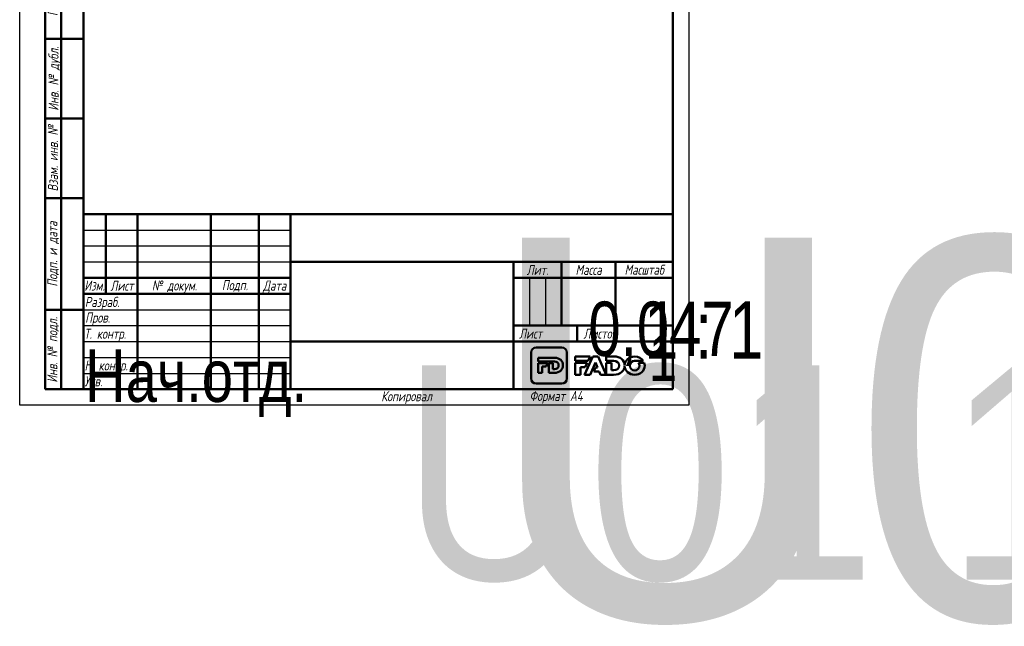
# Model space of a CAD drawing. Header units: millimetres. Extents: x -80 to 698, y -69 to 356.
# Tile 1 of 6: x 0 to 309, y -69 to 121. Entities that reach past the tile are written whole.
import ezdxf
from ezdxf.enums import TextEntityAlignment as Align

# ---------------------------------------------------------------- set-up
doc = ezdxf.new("R2018")
doc.units = ezdxf.units.MM
for name, color, linetype, lineweight in [('Заголовок (ГОСТ)', 7, 'Continuous', 50), ('Кромка (ГОСТ)', 7, 'Continuous', 50), ('Обозначение (ГОСТ)', 7, 'Continuous', 25), ('Эскизная геометрия (ГОСТ)', 7, 'Continuous', 50)]:
    doc.layers.add(name, color=color, linetype=linetype, lineweight=lineweight)
doc.styles.get("Standard").update_dxf_attribs({"font": 'GOST Common Italic.ttf'})
doc.styles.add('Альтернативный текст (ГОСТ)', font='txt', dxfattribs={"width": 0.8})

# ---------------------------------------------------------------- blocks, each defined once
blk = doc.blocks.new('ГОСТ - Доп. графы 1')
at = {"layer": 'Эскизная геометрия (ГОСТ)'}
for p, q in [((-12, 0), (-12, 145)), ((-12, 145), (0, 145)), ((-7, 145), (-7, 0)), ((-12, 110), (-7, 110)), ((-7, 110), (0, 110)), ((-12, 85), (-7, 85)), ((-7, 85), (0, 85)), ((-12, 60), (-7, 60)), ((-7, 60), (0, 60)), ((-12, 25), (-7, 25)), ((-7, 25), (0, 25)), ((0, 0), (-12, 0))]:
    blk.add_line(p, q, dxfattribs=at)
at = {"layer": 'Обозначение (ГОСТ)', "char_height": 3.17, "attachment_point": 5, "rotation": 90, "style": 'Альтернативный текст (ГОСТ)'}
for s, insert, width in [('\\fGOST Common|b0|i1;\\H3.1700;Подп. и дата', (-9.37, 127.41), 34.7679), ('\\fGOST Common|b0|i1;\\H3.1700;Инв. № дубл.', (-8.95, 97.55), 24.8438), ('\\fGOST Common|b0|i1;\\H3.1700;Взам. инв. №', (-9.58, 72.53), 24.8669), ('\\fGOST Common|b0|i1;\\H3.1700;Подп. и дата', (-9.5, 42.47), 35.1486), ('\\fGOST Common|b0|i1;\\H3.1700;Инв. № подл.', (-9.5, 12.41), 24.9618)]:
    blk.add_mtext(s, dxfattribs=dict(at, insert=insert, width=width))
at = {"layer": 'Обозначение (ГОСТ)', "lineweight": 30, "width": 0.8, "flags": 17}
for tag, p in [('Подп._и_дата_2', (-3.53, 127.51)), ('Инв._номер_дубликата', (-3.41, 97.47)), ('Взамен_инв._номера', (-3.46, 72.53)), ('Подп._и_дата_1', (-3.42, 42.35)), ('ИНВЕНТАРНЫЙ_НОМЕР', (-3.33, 12.68))]:
    blk.add_attdef(tag, text='', height=3.17, rotation=90, dxfattribs=at).set_placement(p, align=Align.MIDDLE_CENTER)
blk = doc.blocks.new('Основные надписи ГОСТ - Форма 1')
at = {"layer": 'Заголовок (ГОСТ)'}
for p, q in [((0, 55), (185, 55)), ((0, 0), (0, 55)), ((0, 0), (0, 55)), ((7, 55), (7, 30)), ((17, 55), (17, 0)), ((40, 55), (40, 0)), ((55, 55), (55, 0)), ((65, 55), (65, 0)), ((185, 0), (185, 55)), ((65, 40), (185, 40)), ((135, 40), (135, 0)), ((150, 40), (150, 20)), ((167, 40), (167, 20)), ((0, 35), (65, 35)), ((135, 35), (185, 35)), ((0, 30), (65, 30)), ((135, 20), (185, 20)), ((155, 20), (155, 15)), ((65, 15), (185, 15)), ((185, 0), (0, 0))]:
    blk.add_line(p, q, dxfattribs=at)
at = {"layer": 'Заголовок (ГОСТ)', "linetype": 'Continuous', "lineweight": 25}
for p, q in [((0, 50), (65, 50)), ((0, 45), (65, 45)), ((0, 40), (65, 40)), ((140, 35), (140, 20)), ((145, 35), (145, 20)), ((0, 25), (65, 25)), ((0, 20), (65, 20)), ((0, 15), (65, 15)), ((0, 10), (65, 10)), ((0, 5), (65, 5))]:
    blk.add_line(p, q, dxfattribs=at)
at = {"layer": 'Заголовок (ГОСТ)', "char_height": 3.17, "style": 'Альтернативный текст (ГОСТ)'}
for s, insert, width, attachment_point in [('\\fGOST Common|b0|i1;\\H3.1700;Лит.', (142.52, 37.49), 14.9766, 5), ('\\fGOST Common|b0|i1;\\H3.1700;Масса', (158.55, 37.51), 16.9878, 5), ('\\fGOST Common|b0|i1;\\H3.1700;Масштаб', (176.02, 37.53), 17.8316, 5), ('\\fGOST Common|b0|i1;\\H3.1700;Изм.', (3.5, 32.56), 6.9635, 5), ('\\fGOST Common|b0|i1;\\H3.1700;Лист', (12.1, 32.5), 10.0029, 5), ('\\fGOST Common|b0|i1;\\H3.1700;Подп.', (47.56, 32.45), 14.879, 5), ('\\A0;\\fGOST Common|b0|i1;\\H3.1700;№ докум.', (28.58, 32.16), 22.9069, 5), ('\\fGOST Common|b0|i1;\\H3.1700;Дата', (60.02, 32.24), 9.9614, 5), ('\\fGOST Common|b0|i1;\\H3.1700;Разраб.', (0.47, 27), 16.9971, 4), ('\\fGOST Common|b0|i1;\\H3.1700;Пров.', (0.56, 22.08), 17.0192, 4), ('\\A0;\\fGOST Common|b0|i1;\\H3.1700;Т. контр.', (0.23, 17.01), 16.9554, 4), ('\\fGOST Common|b0|i1;\\H3.1700;Лист', (140.37, 17.5), 10.5071, 5), ('\\fGOST Common|b0|i1;\\H3.1700;Листов', (162.21, 17.5), 14.3668, 5), ('\\A1;', (150.6, 17.54), 8.8313, 5), ('\\fGOST Common|b0|i1;\\H3.1700;Н. контр.', (0.36, 7.05), 16.9999, 4), ('\\fGOST Common|b0|i1;\\H3.1700;Утв.', (0.34, 2.52), 17.0083, 4), ('\\fGOST Common|b0|i1;\\H3.1700;Копировал', (93.48, -0.59), 19.7871, 1)]:
    blk.add_mtext(s, dxfattribs=dict(at, insert=insert, width=width, attachment_point=attachment_point))
at = {"layer": 'Заголовок (ГОСТ)', "lineweight": 30, "flags": 104}
for tag, height, width, p in [('Изм1', 2.89, 0.7, (3.51, 52.52)), ('Лист1', 2.89, 0.7, (12.03, 52.52)), ('Докум1', 2.89, 0.7, (28.54, 52.48)), ('Изм2', 2.89, 0.7, (3.5, 47.52)), ('Лист2', 2.89, 0.7, (12.01, 47.5)), ('Докум2', 2.89, 0.7, (28.53, 47.5)), ('Изм3', 2.89, 0.7, (3.5, 42.5)), ('Лист3', 2.89, 0.7, (12.01, 42.51)), ('Докум3', 2.89, 0.7, (28.51, 42.48)), ('Изм4', 2.89, 0.7, (3.51, 37.5)), ('Лист4', 2.89, 0.7, (12, 37.53)), ('Докум4', 2.89, 0.7, (28.51, 37.52)), ('НАИМЕНОВАНИЕ', 5, 0.8, (100.03, 29.98)), ('Литера', 3.5, 0.8, (137.52, 27.25)), ('Литера2', 3.5, 0.8, (142.51, 27.22)), ('Литера3', 3.5, 0.8, (147.52, 27.21)), ('Масса', 3.5, 0.8, (158.47, 27.53)), ('Масштаб', 3.5, 0.8, (176, 27.6)), ('Тип_документа', 3.17, 0.8, (100.08, 17.56)), ('Листов', 3.17, 0.8, (177.46, 17.58)), ('Материал_Класс', 3.5, 0.9, (100, 7.5))]:
    blk.add_attdef(tag, text='', height=height, dxfattribs=dict(at, width=width)).set_placement(p, align=Align.MIDDLE_CENTER)
for tag, height, width, p in [('Подп1', 2.89, 0.7, (40.01, 52.51)), ('Дата1', 2, 0.7, (55.01, 52.51)), ('Подп2', 2.89, 0.7, (40.01, 47.5)), ('Дата2', 2, 0.7, (55.01, 47.49)), ('Подп3', 2.89, 0.7, (40.01, 42.51)), ('Дата3', 2, 0.7, (55.02, 42.52)), ('Подп4', 2.89, 0.7, (40.01, 37.51)), ('Дата4', 2, 0.7, (55.02, 37.51)), ('АВТОР', 3.17, 0.8, (17.41, 27.49)), ('Разработал_Подп.', 2.89, 0.7, (40.05, 27.51)), ('ДАТА_СОЗДАНИЯ', 2, 0.7, (55.01, 27.51)), ('ПРОВЕРИЛ', 3.17, 0.8, (17.41, 22.53)), ('Проверил_Подп.', 2.89, 0.7, (40.05, 22.52)), ('ДАТА_ПРОВЕРКИ', 2, 0.7, (55.02, 22.51)), ('ТЕХНОЛОГ', 3.17, 0.8, (17.33, 17.54)), ('Технолог_Подп.', 2.89, 0.7, (40.05, 17.51)), ('Технолог_Дата', 2, 0.7, (55.01, 17.5)), ('Должность_руководителя', 3.17, 0.8, (0.52, 12.51)), ('НАЧ._ОТДЕЛА', 3.17, 0.8, (17.46, 12.45)), ('Руководитель_Подп.', 2.89, 0.7, (40.01, 12.5)), ('Руководитель_Дата', 2, 0.7, (55.01, 12.51)), ('НОРМОКОНТРОЛЬ', 3.17, 0.8, (17.37, 7.48)), ('Нормоконтроль_Подп.', 2.89, 0.7, (40.05, 7.52)), ('ДАТА_НОРМОКОНТРОЛЯ', 2, 0.7, (55.02, 7.51)), ('УТВЕРДИЛ', 3.17, 0.8, (17.4, 2.51)), ('Утвердил_Подп.', 2.89, 0.7, (40.05, 2.51)), ('ДАТА_УТВЕРЖДЕНИЯ', 2, 0.7, (55.01, 2.5))]:
    blk.add_attdef(tag, text='', height=height, dxfattribs=dict(at, width=width)).set_placement(p, align=Align.MIDDLE_LEFT)
for tag, height, p in [('ОБОЗНАЧЕНИЕ', 5, (125.33, 47.56)), ('ОРГАНИЗАЦИЯ', 3.5, (160.02, 7.6))]:
    blk.add_attdef(tag, text='', height=height, dxfattribs=at).set_placement(p, align=Align.MIDDLE_CENTER)
at = {"layer": 'Заголовок (ГОСТ)', "lineweight": 30, "width": 0.9, "flags": 104}
for tag, p in [('Материал_Наим.', (133.71, 9.75)), ('Материал_ГОСТ', (134.04, 4.06))]:
    blk.add_attdef(tag, text='', height=3.5, dxfattribs=at).set_placement(p, align=Align.MIDDLE_RIGHT)
blk = doc.blocks.new('Рамки ГОСТ_ граница 297x210')
at = {"layer": 'Кромка (ГОСТ)', "lineweight": 25}
for p, q in [((0, 0), (0, 297)), ((0, 297), (210, 297)), ((210, 297), (210, 0)), ((210, 0), (0, 0))]:
    blk.add_line(p, q, dxfattribs=at)
at = {"layer": 'Кромка (ГОСТ)'}
for p, q in [((205, 292), (20, 292)), ((20, 292), (20, 5)), ((205, 5), (205, 292)), ((20, 5), (205, 5))]:
    blk.add_line(p, q, dxfattribs=at)
at = {"layer": 'Кромка (ГОСТ)', "insert": (160, 4.5), "char_height": 3.17, "attachment_point": 1, "style": 'Альтернативный текст (ГОСТ)'}
blk.add_mtext('\\A1;\\fGOST Common|b0|i1;\\H3.1700;Формат A4', dxfattribs=at)

msp = doc.modelspace()

# ---------------------------------------------------------------- linework, layer by layer
at = {"layer": 'Эскизная геометрия (ГОСТ)', "linetype": 'Continuous'}
for p, q in [((160.505, 16.535), (160.505, 8.364)), ((170.162, 18.108), (162.063, 18.108)), ((171.722, 8.364), (171.722, 16.535)), ((162.71, 14.89), (162.71, 13.741)), ((167.836, 14.89), (162.71, 14.89)), ((162.71, 13.741), (167.856, 13.741)), ((162.71, 13.204), (162.71, 10.161)), ((165.622, 13.204), (162.71, 13.204)), ((165.186, 12.176), (165.622, 13.204)), ((167.326, 13.204), (166.027, 13.204)), ((166.027, 13.204), (166.027, 10.161)), ((167.326, 11.323), (167.326, 13.204)), ((162.71, 10.161), (164.009, 10.161)), ((164.009, 10.161), (164.009, 12.176)), ((164.009, 12.176), (165.186, 12.176)), ((166.027, 10.161), (167.809, 10.161)), ((167.856, 11.323), (167.326, 11.323)), ((162.063, 6.793), (170.162, 6.793))]:
    msp.add_line(p, q, dxfattribs=at)
at = {"layer": 'Эскизная геометрия (ГОСТ)'}
for p, q in [((174.341, 15.304), (174.341, 13.909)), ((178.997, 15.304), (174.341, 15.304)), ((174.341, 13.909), (178.375, 13.909)), ((174.341, 13.29), (174.341, 9.564)), ((178.098, 13.29), (174.341, 13.29)), ((179.882, 15.346), (177.299, 9.565)), ((177.512, 11.979), (178.098, 13.29)), ((178.375, 13.909), (178.997, 15.304)), ((179.066, 9.565), (180.68, 13.459)), ((181.502, 15.346), (179.882, 15.346)), ((180.68, 13.459), (181.355, 11.827)), ((184.085, 9.565), (181.502, 15.346)), ((184.085, 15.303), (184.085, 13.909)), ((186.426, 15.303), (184.085, 15.303)), ((184.085, 13.909), (186.452, 13.909)), ((184.085, 13.29), (184.085, 9.566)), ((185.766, 13.29), (184.085, 13.29)), ((185.766, 10.975), (185.766, 13.29)), ((189.851, 12.543), (189.847, 12.543)), ((192.989, 13.922), (195.708, 13.922)), ((196.008, 13.285), (194.227, 13.285)), ((174.341, 9.564), (176.022, 9.564)), ((176.022, 9.564), (176.022, 11.979)), ((176.022, 11.979), (177.512, 11.979)), ((177.299, 9.565), (179.066, 9.565)), ((180.699, 11.827), (180.191, 10.589)), ((180.191, 10.589), (181.841, 10.589)), ((181.355, 11.827), (180.699, 11.827)), ((181.841, 10.589), (182.282, 9.565)), ((182.282, 9.565), (184.085, 9.565)), ((184.085, 9.566), (186.391, 9.566)), ((186.452, 10.975), (185.766, 10.975)), ((189.847, 12.35), (189.849, 12.35))]:
    msp.add_line(p, q, dxfattribs=at)
at = {"layer": 'Эскизная геометрия (ГОСТ)', "linetype": 'Continuous'}
for points in [[(162.063, 18.108), (161.204, 18.108), (160.505, 17.403), (160.505, 16.535)], [(171.722, 16.535), (171.722, 17.403), (171.023, 18.108), (170.162, 18.108)], [(167.809, 10.161), (169.496, 10.161), (170.481, 11.175), (170.481, 12.539)], [(170.481, 12.539), (170.481, 13.917), (169.51, 14.89), (167.836, 14.89)], [(167.856, 13.741), (168.633, 13.741), (169.149, 13.289), (169.149, 12.532)], [(169.149, 12.532), (169.149, 11.757), (168.633, 11.323), (167.856, 11.323)], [(160.505, 8.364), (160.505, 7.496), (161.204, 6.793), (162.063, 6.793)], [(170.162, 6.793), (171.023, 6.793), (171.722, 7.496), (171.722, 8.364)]]:
    msp.add_open_spline(points, degree=3, dxfattribs=at)
at = {"layer": 'Эскизная геометрия (ГОСТ)'}
for points in [[(189.847, 12.543), (189.801, 14.167), (188.552, 15.303), (186.426, 15.303)], [(186.452, 13.909), (187.456, 13.909), (188.124, 13.361), (188.124, 12.443)], [(188.124, 12.443), (188.124, 11.5), (187.456, 10.975), (186.452, 10.975)], [(193.003, 15.304), (191.244, 15.304), (189.914, 14.079), (189.851, 12.543)], [(191.511, 12.429), (191.511, 13.243), (192.103, 13.922), (192.989, 13.922)], [(193.003, 10.937), (192.12, 10.937), (191.511, 11.631), (191.511, 12.429)], [(192.989, 9.554), (194.791, 9.554), (196.144, 10.842), (196.144, 12.429)], [(195.708, 13.922), (195.174, 14.754), (194.19, 15.304), (193.003, 15.304)], [(194.49, 12.429), (194.49, 11.616), (193.898, 10.937), (193.003, 10.937)], [(194.227, 13.285), (194.396, 13.04), (194.49, 12.742), (194.49, 12.429)], [(196.144, 12.429), (196.144, 12.728), (196.097, 13.015), (196.008, 13.285)], [(186.391, 9.566), (188.53, 9.566), (189.796, 10.745), (189.847, 12.35)], [(189.849, 12.35), (189.892, 10.784), (191.214, 9.554), (192.989, 9.554)]]:
    msp.add_open_spline(points, degree=3, dxfattribs=at)

# ---------------------------------------------------------------- block references
for name, p in [('Рамки ГОСТ_ граница 297x210', (0, 0)), ('ГОСТ - Доп. графы 1', (20, 5))]:
    msp.add_blockref(name, p)
ref = msp.add_blockref('Основные надписи ГОСТ - Форма 1', (20, 5))
lines = msp.add_mtext('\\W0.8000;Нач.отд.', dxfattribs={"layer": 'Заголовок (ГОСТ)', "insert": (20.522, 17.514), "char_height": 16.47596, "attachment_point": 1})
ref.add_attrib('Должность_руководителя', '', (20.522, 17.514), dxfattribs={"flags": 104}).embed_mtext(lines)
lines = msp.add_mtext('\\W0.8000;', dxfattribs={"layer": 'Заголовок (ГОСТ)', "insert": (37.411, 32.488), "char_height": 22.5926, "attachment_point": 1})
ref.add_attrib('АВТОР', '', (37.411, 32.488), dxfattribs={"flags": 104}).embed_mtext(lines)
lines = msp.add_mtext('\\W0.8000;', dxfattribs={"layer": 'Заголовок (ГОСТ)', "insert": (37.408, 27.526), "char_height": 22.5517, "attachment_point": 1})
ref.add_attrib('ПРОВЕРИЛ', '', (37.408, 27.526), dxfattribs={"flags": 104}).embed_mtext(lines)
lines = msp.add_mtext('\\W0.8000;', dxfattribs={"layer": 'Заголовок (ГОСТ)', "insert": (37.334, 22.543), "char_height": 22.671, "attachment_point": 1})
ref.add_attrib('ТЕХНОЛОГ', '', (37.334, 22.543), dxfattribs={"flags": 104}).embed_mtext(lines)
lines = msp.add_mtext('\\W0.8000;', dxfattribs={"layer": 'Заголовок (ГОСТ)', "insert": (37.462, 17.446), "char_height": 22.555, "attachment_point": 1})
ref.add_attrib('НАЧ._ОТДЕЛА', '', (37.462, 17.446), dxfattribs={"flags": 104}).embed_mtext(lines)
lines = msp.add_mtext('\\W0.8000;', dxfattribs={"layer": 'Заголовок (ГОСТ)', "insert": (37.375, 12.481), "char_height": 22.669, "attachment_point": 1})
ref.add_attrib('НОРМОКОНТРОЛЬ', '', (37.375, 12.481), dxfattribs={"flags": 104}).embed_mtext(lines)
lines = msp.add_mtext('\\W0.8000;', dxfattribs={"layer": 'Заголовок (ГОСТ)', "insert": (37.401, 7.507), "char_height": 22.613, "attachment_point": 1})
ref.add_attrib('УТВЕРДИЛ', '', (37.401, 7.507), dxfattribs={"flags": 104}).embed_mtext(lines)
lines = msp.add_mtext('U01 ', dxfattribs={"layer": 'Заголовок (ГОСТ)', "insert": (145.326, 52.559), "char_height": 119.843, "attachment_point": 1})
ref.add_attrib('ОБОЗНАЧЕНИЕ', '', (145.326, 52.559), dxfattribs={"flags": 104}).embed_mtext(lines)
lines = msp.add_mtext('\\W0.8000;', dxfattribs={"layer": 'Заголовок (ГОСТ)', "insert": (120.031, 34.975), "char_height": 69.6093, "attachment_point": 1})
ref.add_attrib('НАИМЕНОВАНИЕ', '', (120.031, 34.975), dxfattribs={"flags": 104}).embed_mtext(lines)
lines = msp.add_mtext('\\W0.8000;', dxfattribs={"layer": 'Заголовок (ГОСТ)', "insert": (120.078, 22.558), "char_height": 69.7033, "attachment_point": 1})
ref.add_attrib('Тип_документа', '', (120.078, 22.558), dxfattribs={"flags": 104}).embed_mtext(lines)
lines = msp.add_mtext('\\W0.9000;U01 18.03.2020', dxfattribs={"layer": 'Заголовок (ГОСТ)', "insert": (120, 12.5), "char_height": 67.25762, "attachment_point": 1})
ref.add_attrib('Материал_Класс', '', (120, 12.5), dxfattribs={"flags": 104}).embed_mtext(lines)
lines = msp.add_mtext('\\W0.9000;', dxfattribs={"layer": 'Заголовок (ГОСТ)', "insert": (153.707, 14.751), "char_height": 66.9754, "attachment_point": 1})
ref.add_attrib('Материал_Наим.', '', (153.707, 14.751), dxfattribs={"flags": 104}).embed_mtext(lines)
lines = msp.add_mtext('\\W0.9000;', dxfattribs={"layer": 'Заголовок (ГОСТ)', "insert": (154.04, 9.057), "char_height": 66.7532, "attachment_point": 1})
ref.add_attrib('Материал_ГОСТ', '', (154.04, 9.057), dxfattribs={"flags": 104}).embed_mtext(lines)
lines = msp.add_mtext('\\W0.8000;', dxfattribs={"layer": 'Заголовок (ГОСТ)', "insert": (157.52, 32.251), "char_height": 5.0288, "attachment_point": 1})
ref.add_attrib('Литера', '', (157.52, 32.251), dxfattribs={"flags": 104}).embed_mtext(lines)
lines = msp.add_mtext('\\W0.8000;', dxfattribs={"layer": 'Заголовок (ГОСТ)', "insert": (162.512, 32.221), "char_height": 5.0288, "attachment_point": 1})
ref.add_attrib('Литера2', '', (162.512, 32.221), dxfattribs={"flags": 104}).embed_mtext(lines)
lines = msp.add_mtext('\\W0.8000;', dxfattribs={"layer": 'Заголовок (ГОСТ)', "insert": (167.518, 32.211), "char_height": 5.017, "attachment_point": 1})
ref.add_attrib('Литера3', '', (167.518, 32.211), dxfattribs={"flags": 104}).embed_mtext(lines)
lines = msp.add_mtext('\\W0.8000;0,047', dxfattribs={"layer": 'Заголовок (ГОСТ)', "insert": (178.469, 32.533), "char_height": 17.04355, "attachment_point": 1})
ref.add_attrib('Масса', '', (178.469, 32.533), dxfattribs={"flags": 104}).embed_mtext(lines)
lines = msp.add_mtext('\\W0.8000;1 : 1', dxfattribs={"layer": 'Заголовок (ГОСТ)', "insert": (195.997, 32.603), "char_height": 17.94756, "attachment_point": 1})
ref.add_attrib('Масштаб', '', (195.997, 32.603), dxfattribs={"flags": 104}).embed_mtext(lines)
lines = msp.add_mtext('\\W0.8000;1', dxfattribs={"layer": 'Заголовок (ГОСТ)', "insert": (197.459, 22.579), "char_height": 14.9653, "attachment_point": 1})
ref.add_attrib('Листов', '', (197.459, 22.579), dxfattribs={"flags": 104}).embed_mtext(lines)
lines = msp.add_mtext('\\W0.7000;', dxfattribs={"layer": 'Заголовок (ГОСТ)', "insert": (75.012, 57.513), "char_height": 9.9845, "attachment_point": 1})
ref.add_attrib('Дата1', '', (75.012, 57.513), dxfattribs={"flags": 104}).embed_mtext(lines)
lines = msp.add_mtext('\\W0.7000;', dxfattribs={"layer": 'Заголовок (ГОСТ)', "insert": (75.012, 52.491), "char_height": 9.9845, "attachment_point": 1})
ref.add_attrib('Дата2', '', (75.012, 52.491), dxfattribs={"flags": 104}).embed_mtext(lines)
lines = msp.add_mtext('\\W0.7000;', dxfattribs={"layer": 'Заголовок (ГОСТ)', "insert": (75.023, 47.521), "char_height": 9.9712, "attachment_point": 1})
ref.add_attrib('Дата3', '', (75.023, 47.521), dxfattribs={"flags": 104}).embed_mtext(lines)
lines = msp.add_mtext('\\W0.7000;', dxfattribs={"layer": 'Заголовок (ГОСТ)', "insert": (75.023, 42.509), "char_height": 9.9886, "attachment_point": 1})
ref.add_attrib('Дата4', '', (75.023, 42.509), dxfattribs={"flags": 104}).embed_mtext(lines)
lines = msp.add_mtext('\\W0.7000;', dxfattribs={"layer": 'Заголовок (ГОСТ)', "insert": (75.009, 32.511), "char_height": 9.9804, "attachment_point": 1})
ref.add_attrib('ДАТА_СОЗДАНИЯ', '', (75.009, 32.511), dxfattribs={"flags": 104}).embed_mtext(lines)
lines = msp.add_mtext('\\W0.7000;', dxfattribs={"layer": 'Заголовок (ГОСТ)', "insert": (75.022, 27.51), "char_height": 9.9577, "attachment_point": 1})
ref.add_attrib('ДАТА_ПРОВЕРКИ', '', (75.022, 27.51), dxfattribs={"flags": 104}).embed_mtext(lines)
lines = msp.add_mtext('\\W0.7000;', dxfattribs={"layer": 'Заголовок (ГОСТ)', "insert": (75.015, 22.503), "char_height": 9.9863, "attachment_point": 1})
ref.add_attrib('Технолог_Дата', '', (75.015, 22.503), dxfattribs={"flags": 104}).embed_mtext(lines)
lines = msp.add_mtext('\\W0.7000;', dxfattribs={"layer": 'Заголовок (ГОСТ)', "insert": (75.01, 17.509), "char_height": 9.9902, "attachment_point": 1})
ref.add_attrib('Руководитель_Дата', '', (75.01, 17.509), dxfattribs={"flags": 104}).embed_mtext(lines)
lines = msp.add_mtext('\\W0.7000;', dxfattribs={"layer": 'Заголовок (ГОСТ)', "insert": (75.024, 12.511), "char_height": 9.9825, "attachment_point": 1})
ref.add_attrib('ДАТА_НОРМОКОНТРОЛЯ', '', (75.024, 12.511), dxfattribs={"flags": 104}).embed_mtext(lines)
lines = msp.add_mtext('\\W0.7000;', dxfattribs={"layer": 'Заголовок (ГОСТ)', "insert": (75.009, 7.498), "char_height": 9.9968, "attachment_point": 1})
ref.add_attrib('ДАТА_УТВЕРЖДЕНИЯ', '', (75.009, 7.498), dxfattribs={"flags": 104}).embed_mtext(lines)
lines = msp.add_mtext('\\W0.7000;', dxfattribs={"layer": 'Заголовок (ГОСТ)', "insert": (60.014, 57.512), "char_height": 14.92, "attachment_point": 1})
ref.add_attrib('Подп1', '', (60.014, 57.512), dxfattribs={"flags": 104}).embed_mtext(lines)
lines = msp.add_mtext('\\W0.7000;', dxfattribs={"layer": 'Заголовок (ГОСТ)', "insert": (60.014, 52.503), "char_height": 14.9856, "attachment_point": 1})
ref.add_attrib('Подп2', '', (60.014, 52.503), dxfattribs={"flags": 104}).embed_mtext(lines)
lines = msp.add_mtext('\\W0.7000;', dxfattribs={"layer": 'Заголовок (ГОСТ)', "insert": (60.014, 47.515), "char_height": 14.9856, "attachment_point": 1})
ref.add_attrib('Подп3', '', (60.014, 47.515), dxfattribs={"flags": 104}).embed_mtext(lines)
lines = msp.add_mtext('\\W0.7000;', dxfattribs={"layer": 'Заголовок (ГОСТ)', "insert": (60.014, 42.506), "char_height": 14.9659, "attachment_point": 1})
ref.add_attrib('Подп4', '', (60.014, 42.506), dxfattribs={"flags": 104}).embed_mtext(lines)
lines = msp.add_mtext('\\W0.7000;', dxfattribs={"layer": 'Заголовок (ГОСТ)', "insert": (60.045, 32.514), "char_height": 14.9596, "attachment_point": 1})
ref.add_attrib('Разработал_Подп.', '', (60.045, 32.514), dxfattribs={"flags": 104}).embed_mtext(lines)
lines = msp.add_mtext('\\W0.7000;', dxfattribs={"layer": 'Заголовок (ГОСТ)', "insert": (60.045, 27.525), "char_height": 14.9397, "attachment_point": 1})
ref.add_attrib('Проверил_Подп.', '', (60.045, 27.525), dxfattribs={"flags": 104}).embed_mtext(lines)
lines = msp.add_mtext('\\W0.7000;', dxfattribs={"layer": 'Заголовок (ГОСТ)', "insert": (60.045, 22.515), "char_height": 14.9397, "attachment_point": 1})
ref.add_attrib('Технолог_Подп.', '', (60.045, 22.515), dxfattribs={"flags": 104}).embed_mtext(lines)
lines = msp.add_mtext('\\W0.7000;', dxfattribs={"layer": 'Заголовок (ГОСТ)', "insert": (60.005, 17.505), "char_height": 14.9795, "attachment_point": 1})
ref.add_attrib('Руководитель_Подп.', '', (60.005, 17.505), dxfattribs={"flags": 104}).embed_mtext(lines)
lines = msp.add_mtext('\\W0.7000;', dxfattribs={"layer": 'Заголовок (ГОСТ)', "insert": (60.045, 12.515), "char_height": 14.9397, "attachment_point": 1})
ref.add_attrib('Нормоконтроль_Подп.', '', (60.045, 12.515), dxfattribs={"flags": 104}).embed_mtext(lines)
lines = msp.add_mtext('\\W0.7000;', dxfattribs={"layer": 'Заголовок (ГОСТ)', "insert": (60.045, 7.505), "char_height": 14.9596, "attachment_point": 1})
ref.add_attrib('Утвердил_Подп.', '', (60.045, 7.505), dxfattribs={"flags": 104}).embed_mtext(lines)
lines = msp.add_mtext('\\W0.7000;', dxfattribs={"layer": 'Заголовок (ГОСТ)', "insert": (48.542, 57.483), "char_height": 22.947, "attachment_point": 1})
ref.add_attrib('Докум1', '', (48.542, 57.483), dxfattribs={"flags": 104}).embed_mtext(lines)
lines = msp.add_mtext('\\W0.7000;', dxfattribs={"layer": 'Заголовок (ГОСТ)', "insert": (48.526, 52.497), "char_height": 22.9782, "attachment_point": 1})
ref.add_attrib('Докум2', '', (48.526, 52.497), dxfattribs={"flags": 104}).embed_mtext(lines)
lines = msp.add_mtext('\\W0.7000;', dxfattribs={"layer": 'Заголовок (ГОСТ)', "insert": (48.51, 47.479), "char_height": 22.947, "attachment_point": 1})
ref.add_attrib('Докум3', '', (48.51, 47.479), dxfattribs={"flags": 104}).embed_mtext(lines)
lines = msp.add_mtext('\\W0.7000;', dxfattribs={"layer": 'Заголовок (ГОСТ)', "insert": (48.515, 42.52), "char_height": 22.9741, "attachment_point": 1})
ref.add_attrib('Докум4', '', (48.515, 42.52), dxfattribs={"flags": 104}).embed_mtext(lines)
lines = msp.add_mtext('\\W0.7000;', dxfattribs={"layer": 'Заголовок (ГОСТ)', "insert": (32.031, 57.516), "char_height": 9.9931, "attachment_point": 1})
ref.add_attrib('Лист1', '', (32.031, 57.516), dxfattribs={"flags": 104}).embed_mtext(lines)
lines = msp.add_mtext('\\W0.7000;', dxfattribs={"layer": 'Заголовок (ГОСТ)', "insert": (32.012, 52.504), "char_height": 9.9781, "attachment_point": 1})
ref.add_attrib('Лист2', '', (32.012, 52.504), dxfattribs={"flags": 104}).embed_mtext(lines)
lines = msp.add_mtext('\\W0.7000;', dxfattribs={"layer": 'Заголовок (ГОСТ)', "insert": (32.012, 47.508), "char_height": 9.9781, "attachment_point": 1})
ref.add_attrib('Лист3', '', (32.012, 47.508), dxfattribs={"flags": 104}).embed_mtext(lines)
lines = msp.add_mtext('\\W0.7000;', dxfattribs={"layer": 'Заголовок (ГОСТ)', "insert": (32.004, 42.526), "char_height": 9.9936, "attachment_point": 1})
ref.add_attrib('Лист4', '', (32.004, 42.526), dxfattribs={"flags": 104}).embed_mtext(lines)
lines = msp.add_mtext('\\W0.7000;', dxfattribs={"layer": 'Заголовок (ГОСТ)', "insert": (23.513, 57.516), "char_height": 7.004, "attachment_point": 1})
ref.add_attrib('Изм1', '', (23.513, 57.516), dxfattribs={"flags": 104}).embed_mtext(lines)
lines = msp.add_mtext('\\W0.7000;', dxfattribs={"layer": 'Заголовок (ГОСТ)', "insert": (23.504, 52.521), "char_height": 6.9877, "attachment_point": 1})
ref.add_attrib('Изм2', '', (23.504, 52.521), dxfattribs={"flags": 104}).embed_mtext(lines)
lines = msp.add_mtext('\\W0.7000;', dxfattribs={"layer": 'Заголовок (ГОСТ)', "insert": (23.504, 47.5), "char_height": 7.0203, "attachment_point": 1})
ref.add_attrib('Изм3', '', (23.504, 47.5), dxfattribs={"flags": 104}).embed_mtext(lines)
lines = msp.add_mtext('\\W0.7000;', dxfattribs={"layer": 'Заголовок (ГОСТ)', "insert": (23.513, 42.504), "char_height": 7.004, "attachment_point": 1})
ref.add_attrib('Изм4', '', (23.513, 42.504), dxfattribs={"flags": 104}).embed_mtext(lines)

doc.saveas('drawing.dxf')
